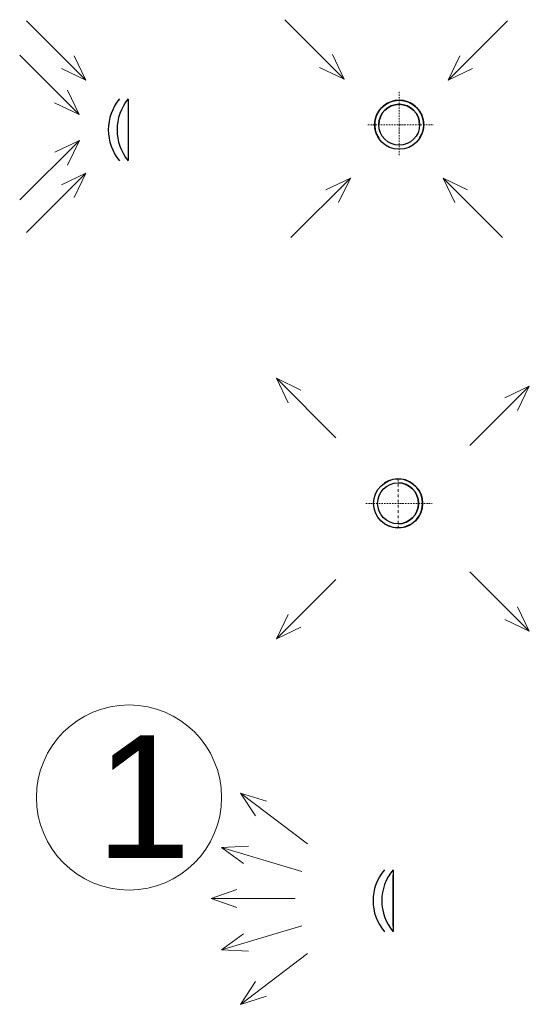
# Model space of a CAD drawing. Header units: millimetres. Extents: x 918337 to 1269480, y -257156 to -67477.
# Tile 1 of 114: x 1022081 to 1023328, y -210313 to -207904. Entities that reach past the tile are written whole.
import ezdxf

# ---------------------------------------------------------------- set-up
doc = ezdxf.new("R2010")
doc.units = ezdxf.units.MM
doc.linetypes.add('DASHDOT2', pattern=[12.7, 6.35, -3.175, 0, -3.175])
doc.layers.get('0').update_dxf_attribs({"color": 8, "lineweight": 9})
for name, color, linetype, lineweight in [('1VZT - LEGENDY', 7, 'Continuous', 13), ('1VZT-POTRUBI', 4, 'Continuous', 30), ('1VZT-srafy', 253, 'Continuous', 13), ('LEGENDY', 7, 'Continuous', 9)]:
    doc.layers.add(name, color=color, linetype=linetype, lineweight=lineweight)
doc.layers.add('_HROMOSVOD', color=251, linetype='Continuous')
doc.styles.get("Standard").update_dxf_attribs({"font": 'arial.ttf'})

# ---------------------------------------------------------------- blocks, each defined once
blk = doc.blocks.new('sdfs')
at = {"layer": '1VZT - LEGENDY', "ltscale": 0.5}
for p, q in [((-268921.5, 269326.3), (-268776.2, 269181)), ((-268376.6, 269323.3), (-268521.9, 269178)), ((-268776.2, 269181), (-268804.8, 269240.9)), ((-268521.9, 269178), (-268493.3, 269237.9)), ((-268776.2, 269181), (-268836.1, 269209.6)), ((-268521.9, 269178), (-268461.9, 269206.6)), ((-268906.3, 268793.6), (-268761, 268938.9)), ((-268761, 268938.9), (-268820.9, 268910.3)), ((-268761, 268938.9), (-268789.6, 268878.9)), ((-268388.8, 268793.6), (-268534.1, 268938.9)), ((-268534.1, 268938.9), (-268505.4, 268878.9)), ((-268534.1, 268938.9), (-268474.1, 268910.3))]:
    blk.add_line(p, q, dxfattribs=at)
blk = doc.blocks.new('ASDASDASDA')
at = {"linetype": 'DASHDOT2'}
blk.add_line((681211, 19614.7), (681211, 19494.7), dxfattribs=at)
at = {"linetype": 'DASHDOT2', "ltscale": 0.5}
blk.add_line((681131.9, 19554.7), (681294.7, 19554.7), dxfattribs=at)
at = {"layer": '1VZT - LEGENDY', "ltscale": 0.5}
for p, q in [((681058.8, 19715.3), (680913.5, 19860.6)), ((681386.9, 19696.3), (681532.1, 19841.6)), ((681058.8, 19368.2), (680913.5, 19222.9)), ((681386.9, 19387.2), (681532.1, 19241.9)), ((681532.1, 19241.9), (681503.5, 19301.9)), ((680913.5, 19222.9), (680942.1, 19282.9)), ((681532.1, 19241.9), (681472.2, 19270.5)), ((680913.5, 19222.9), (680973.4, 19251.5))]:
    blk.add_line(p, q, dxfattribs=at)
at = {"layer": '1VZT-POTRUBI', "color": 6, "ltscale": 0.5}
for radius in [60, 50]:
    blk.add_circle((681211, 19554.7), radius, dxfattribs=at)
at = {"layer": '1VZT-POTRUBI', "color": 6}
blk.add_arc((681211, 19554.7), 60, 236.4427, 123.5573, dxfattribs=at)
at = {"layer": '1VZT-POTRUBI'}
blk.add_arc((681211, 19554.7), 50, 270, 90, dxfattribs=at)
blk = doc.blocks.new('asaas')
at = {"layer": '1VZT-POTRUBI', "ltscale": 0.1}
blk.add_line((1122601.9, -249372.7), (1122751.9, -249372.7), dxfattribs=at)
for centre in [(1122676.9, -249282.6), (1122676.9, -249303.9)]:
    blk.add_arc(centre, 117.7, 229.9161, 310.0839, dxfattribs=at)
blk = doc.blocks.new('sdcwdweedwed')
at = {"layer": '1VZT - LEGENDY', "ltscale": 0.5}
for p, q in [((1122410.5, -249621.8), (1122555.8, -249476.5)), ((1122494.2, -249638.4), (1122639.5, -249493.2)), ((1122555.8, -249476.5), (1122495.9, -249505.1)), ((1122555.8, -249476.5), (1122527.2, -249536.5)), ((1122639.5, -249493.2), (1122579.6, -249521.8)), ((1122639.5, -249493.2), (1122610.9, -249553.1)), ((1122848.5, -249637.7), (1122703.2, -249492.4)), ((1122703.2, -249492.4), (1122731.8, -249552.4)), ((1122703.2, -249492.4), (1122763.1, -249521.1)), ((1122928, -249621.8), (1122782.8, -249476.5)), ((1122782.8, -249476.5), (1122811.4, -249536.5)), ((1122782.8, -249476.5), (1122842.7, -249505.1))]:
    blk.add_line(p, q, dxfattribs=at)
blk = doc.blocks.new('wedwdwedw')
at = {"layer": '1VZT - LEGENDY'}
blk.add_blockref('sdcwdweedwed', (0, 0), dxfattribs=at)
at = {"layer": '1VZT-POTRUBI'}
blk.add_blockref('asaas', (0, 0), dxfattribs=at)
blk = doc.blocks.new('rhbfdgb')
at = {"layer": '1VZT - LEGENDY', "ltscale": 0.5}
for p, q in [((-359271.4, 269162.5), (-359107.5, 269286.5)), ((-359107.5, 269286.5), (-359170.8, 269266.4)), ((-359107.5, 269286.5), (-359144.1, 269231)), ((-359257.5, 269094.8), (-359060.6, 269153.5)), ((-359060.6, 269153.5), (-359126.9, 269156.8)), ((-359060.6, 269153.5), (-359114.2, 269114.4)), ((-359035.2, 269027.5), (-359097.8, 269049.7)), ((-359240.7, 269027.5), (-359035.2, 269027.5)), ((-359035.2, 269027.5), (-359097.8, 269005.4)), ((-359257.5, 268961.2), (-359060.6, 268902.5)), ((-359060.6, 268902.5), (-359114.2, 268941.6)), ((-359271.4, 268893.5), (-359107.5, 268769.6)), ((-359060.6, 268902.5), (-359126.9, 268899.2)), ((-359107.5, 268769.6), (-359144.1, 268825)), ((-359107.5, 268769.6), (-359170.8, 268789.6))]:
    blk.add_line(p, q, dxfattribs=at)

msp = doc.modelspace()

# ---------------------------------------------------------------- linework, layer by layer
at = {"linetype": 'DASHDOT2', "ltscale": 0.5}
for p, q in [((1023009.6, -208161.1), (1023009.6, -208079.1)), ((1022932.7, -208161.1), (1023092.4, -208161.1)), ((1023009.6, -208161.1), (1023009.6, -208235.3))]:
    msp.add_line(p, q, dxfattribs=at)
at = {"layer": '1VZT - LEGENDY', "ltscale": 0.5}
for p, q in [((1022709.4, -208781.4), (1022738, -208841.3)), ((1022709.4, -208781.4), (1022769.3, -208810)), ((1023328, -208800.4), (1023268.1, -208829)), ((1023328, -208800.4), (1023299.4, -208860.4))]:
    msp.add_line(p, q, dxfattribs=at)
at = {"layer": '1VZT - LEGENDY', "ltscale": 0.1}
msp.add_circle((1022348.6, -209806.8), 226.5, dxfattribs=at)
at = {"layer": '1VZT-POTRUBI', "color": 6, "ltscale": 0.1}
for p, q in [((1022994.6, -209984.4), (1022994.6, -210134.4)), ((1022994.6, -210121.9), (1022994.6, -209996.9)), ((1022994.6, -210109.4), (1022994.6, -210009.4))]:
    msp.add_line(p, q, dxfattribs=at)
at = {"layer": '1VZT-POTRUBI', "ltscale": 0.5}
for radius in [60, 50]:
    msp.add_circle((1023009.6, -208161.1), radius, dxfattribs=at)
at = {"layer": '1VZT-POTRUBI'}
for radius, start, end in [(60, 326.4427, 213.5573), (50, 0, 180)]:
    msp.add_arc((1023009.6, -208161.1), radius, start, end, dxfattribs=at)
at = {"layer": '1VZT-POTRUBI', "color": 6, "ltscale": 0.1}
for centre in [(1023063.4, -210059.4), (1023084.7, -210059.4)]:
    msp.add_arc(centre, 117.7, 139.9161, 220.0839, dxfattribs=at)

# ---------------------------------------------------------------- block references
at = {"layer": '1VZT-POTRUBI', "rotation": 270}
msp.add_blockref('wedwdwedw', (1271719.5, 914503.4), dxfattribs=at)
at = {"layer": '1VZT-POTRUBI'}
msp.add_blockref('sdfs', (1291651.1, -477230.4), dxfattribs=at)
at = {"layer": '1VZT-srafy'}
msp.add_blockref('ASDASDASDA', (341795.9, -228642), dxfattribs=at)
at = {"layer": '_HROMOSVOD', "rotation": 180}
msp.add_blockref('rhbfdgb', (663514.2, 58973.6), dxfattribs=at)

# ---------------------------------------------------------------- texts
at = {"layer": 'LEGENDY', "lineweight": 5, "insert": (1022267.2, -209655.2), "char_height": 300, "attachment_point": 1}
msp.add_mtext_dynamic_manual_height_columns('1', width=1517.357, gutter_width=12.5, heights=[0], dxfattribs=at)

doc.saveas('drawing.dxf')
